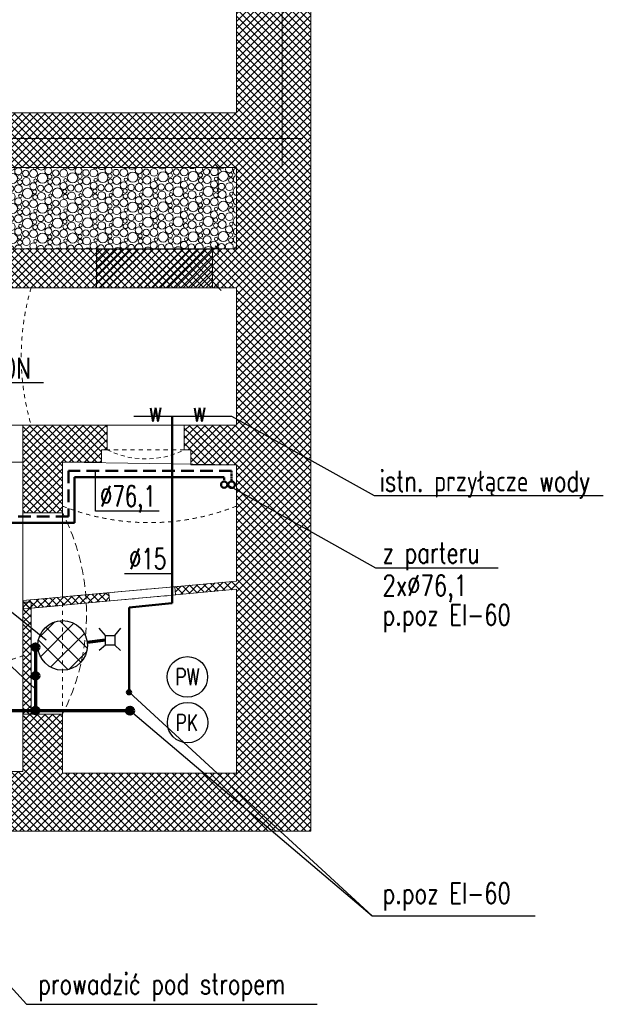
# Model space of a CAD drawing. Header units: millimetres. Extents: x 309006 to 595006, y -33000 to 67000.
# Tile 43 of 55: x 555889 to 562938, y -948 to 10954. Entities that reach past the tile are written whole.
import ezdxf

# ---------------------------------------------------------------- set-up
doc = ezdxf.new("R2010")
doc.units = ezdxf.units.MM
doc.header["$MEASUREMENT"] = 0
doc.linetypes.add('DASHED', pattern=[19.05, 12.7, -6.35])
doc.linetypes.add('Przerywana 1_100', pattern=[100, 50, -50])
for name, color, linetype in [('Drzwi ArchiCAD', 7, 'Continuous'), ('Opisy', 7, 'Continuous'), ('Wymiary', 7, 'Continuous')]:
    doc.layers.add(name, color=color, linetype=linetype)
for name, color, linetype, lineweight in [('Drzwi ArchiCAD_Nr_pióra__21', 7, 'Continuous', 50), ('Opisy_Nr_pióra__120', 7, 'Continuous', 5), ('PU_ciepla', 1, 'DASHED', 50), ('PU_kan', 32, 'Continuous', 70), ('PU_opis_CO', 3, 'Continuous', 25), ('PU_opisy_wk', 3, 'Continuous', 25), ('PU_zimna', 4, 'Continuous', 50), ('Ściany_Nr_pióra__20', 1, 'Continuous', 13), ('Ściany_Nr_pióra__21', 7, 'Continuous', 50)]:
    doc.layers.add(name, color=color, linetype=linetype, lineweight=lineweight)
for name, color, linetype, lineweight, true_color in [('Drzwi ArchiCAD_Nr_pióra__82', 7, 'Continuous', 5, 0x4b4b4b), ('Posadzki_Nr_pióra__102', 7, 'Continuous', 5, 0x8c8c8c), ('Stropy_Nr_pióra__82', 7, 'Continuous', 5, 0x4b4b4b), ('Wyposażenie_Nr_pióra__43', 7, 'Continuous', 5, 0x4b4b4b), ('Ściany_Nr_pióra__102', 7, 'Continuous', 5, 0x8c8c8c)]:
    doc.layers.add(name, color=color, linetype=linetype, lineweight=lineweight, true_color=true_color)
doc.styles.add('8', font='simplex.shx', dxfattribs={"width": 0.75})
pattern_1 = [(135, (561939.59, -272436.916), (-45.961939, -45.961939), []), (225, (561939.59, -272436.916), (-45.961939, 45.961939), [])]

# ---------------------------------------------------------------- blocks, each defined once
blk = doc.blocks.new('ARROWHEAD_6')
at = {"color": 0, "linetype": 'Continuous', "lineweight": 0}
for p, q in [((0, 0), (-1, 0)), ((-0.5, -0.5), (0.5, 0.5))]:
    blk.add_line(p, q, dxfattribs=at)
blk = doc.blocks.new('D Otwór łukowy 13_4')
at = {"layer": 'Drzwi ArchiCAD_Nr_pióra__82', "linetype": 'Przerywana 1_100'}
for p, q in [((-385, 36), (-465, 0)), ((-465, 0), (465, 0)), ((-302, 65), (-385, 36)), ((-218, 87), (-302, 65)), ((-131, 102), (-218, 87)), ((-44, 109), (-131, 102)), ((44, 109), (-44, 109)), ((131, 102), (44, 109)), ((218, 87), (131, 102)), ((302, 65), (218, 87)), ((385, 36), (302, 65)), ((465, 0), (385, 36)), ((-465, -300), (465, -300))]:
    blk.add_line(p, q, dxfattribs=at)
blk = doc.blocks.new('D Otwór łukowy 13')
at = {"layer": 'Drzwi ArchiCAD_Nr_pióra__82', "linetype": 'Przerywana 1_100'}
for p, q in [((-517, 240), (-662, 208)), ((-370, 264), (-517, 240)), ((-223, 281), (-370, 264)), ((-74, 289), (-223, 281)), ((74, 289), (-74, 289)), ((223, 281), (74, 289)), ((370, 264), (223, 281)), ((517, 240), (370, 264)), ((662, 208), (517, 240)), ((-946, 119), (-1083, 63)), ((-805, 167), (-946, 119)), ((-662, 208), (-805, 167)), ((805, 167), (662, 208)), ((946, 119), (805, 167)), ((1083, 63), (946, 119)), ((-1083, 63), (-1218, 0)), ((-1218, 0), (1218, 0)), ((1218, 0), (1083, 63)), ((-1218, -480), (1218, -480))]:
    blk.add_line(p, q, dxfattribs=at)
blk = doc.blocks.new('*X58')
at = {"layer": 'Posadzki_Nr_pióra__102', "linetype": 'Continuous'}
for centre, radius in [((280671, 9610), 47.7), ((280768, 9619), 38.4), ((280892, 9597), 61.2), ((281035, 9610), 47.7), ((281131, 9619), 38.4), ((281255, 9597), 61.2), ((281399, 9610), 47.7), ((281495, 9619), 38.4), ((280766, 9524), 47.3), ((280846, 9505), 28.6), ((280909, 9509), 25.1), ((280977, 9526), 42.6), ((281130, 9524), 47.3), ((281209, 9505), 28.6), ((281273, 9509), 25.1), ((281340, 9526), 42.6), ((281494, 9524), 47.3), ((281573, 9505), 28.6), ((280712, 9415), 61.2), ((280680, 9501), 20.7), ((280855, 9428), 47.7), ((280951, 9437), 38.4), ((281075, 9415), 61.2), ((281044, 9501), 20.7), ((281219, 9428), 47.7), ((281315, 9437), 38.4), ((281439, 9415), 61.2), ((281408, 9501), 20.7), ((280675, 9246), 47.7), ((280666, 9323), 28.6), ((280729, 9327), 25.1), ((280771, 9255), 38.4), ((280797, 9344), 42.6), ((280895, 9233), 61.2), ((280864, 9319), 20.7), ((280950, 9342), 47.3), ((281039, 9246), 47.7), ((281029, 9323), 28.6), ((281093, 9327), 25.1), ((281135, 9255), 38.4), ((281160, 9344), 42.6), ((281259, 9233), 61.2), ((281228, 9319), 20.7), ((281314, 9342), 47.3), ((281403, 9246), 47.7), ((281393, 9323), 28.6), ((281457, 9327), 25.1), ((281499, 9255), 38.4), ((281524, 9344), 42.6), ((280770, 9160), 47.3), ((280849, 9141), 28.6), ((280913, 9145), 25.1), ((280980, 9162), 42.6), ((281134, 9160), 47.3), ((281213, 9141), 28.6), ((281277, 9145), 25.1), ((281344, 9162), 42.6), ((281498, 9160), 47.3), ((280715, 9051), 61.2), ((280684, 9137), 20.7), ((280859, 9064), 47.7), ((280955, 9073), 38.4), ((281079, 9051), 61.2), ((281048, 9137), 20.7), ((281223, 9064), 47.7), ((281319, 9073), 38.4), ((281443, 9051), 61.2), ((281412, 9137), 20.7), ((280679, 8882), 47.7), ((280669, 8959), 28.6), ((280733, 8963), 25.1), ((280775, 8891), 38.4), ((280800, 8980), 42.6), ((280899, 8869), 61.2), ((280868, 8955), 20.7), ((280954, 8978), 47.3), ((281043, 8882), 47.7), ((281033, 8959), 28.6), ((281097, 8963), 25.1), ((281139, 8891), 38.4), ((281164, 8980), 42.6), ((281263, 8869), 61.2), ((281232, 8955), 20.7), ((281318, 8978), 47.3), ((281406, 8882), 47.7), ((281397, 8959), 28.6), ((281460, 8963), 25.1), ((281502, 8891), 38.4), ((281528, 8980), 42.6), ((280774, 8796), 47.3), ((280984, 8798), 42.6), ((281138, 8796), 47.3), ((281348, 8798), 42.6), ((281501, 8796), 47.3), ((280719, 8687), 61.2), ((280688, 8773), 20.7), ((280863, 8700), 47.7), ((280853, 8777), 28.6), ((280917, 8781), 25.1), ((280959, 8709), 38.4), ((281083, 8687), 61.2), ((281052, 8773), 20.7), ((281226, 8700), 47.7), ((281217, 8777), 28.6), ((281280, 8781), 25.1), ((281322, 8709), 38.4), ((281446, 8687), 61.2), ((281415, 8773), 20.7), ((280673, 8595), 28.6), ((280737, 8599), 25.1), ((280804, 8616), 42.6), ((280872, 8591), 20.7), ((280958, 8614), 47.3), ((281037, 8595), 28.6), ((281100, 8599), 25.1), ((281168, 8616), 42.6), ((281235, 8591), 20.7), ((281321, 8614), 47.3), ((281400, 8595), 28.6), ((281464, 8599), 25.1), ((281532, 8616), 42.6), ((280683, 8518), 47.7), ((280778, 8432), 47.3), ((280779, 8527), 38.4), ((280903, 8505), 61.2), ((280988, 8434), 42.6), ((281046, 8518), 47.7), ((281141, 8432), 47.3), ((281142, 8527), 38.4), ((281266, 8505), 61.2), ((281352, 8434), 42.6), ((281410, 8518), 47.7), ((281505, 8432), 47.3), ((281506, 8527), 38.4), ((280723, 8323), 61.2), ((280692, 8409), 20.7), ((280866, 8336), 47.7), ((280857, 8413), 28.6), ((280920, 8417), 25.1), ((280962, 8345), 38.4), ((281086, 8323), 61.2), ((281055, 8409), 20.7), ((281230, 8336), 47.7), ((281220, 8413), 28.6), ((281284, 8417), 25.1), ((281326, 8345), 38.4), ((281450, 8323), 61.2), ((281419, 8409), 20.7), ((280677, 8231), 28.6), ((280740, 8235), 25.1), ((280808, 8252), 42.6), ((280875, 8227), 20.7), ((280961, 8250), 47.3), ((281040, 8231), 28.6), ((281104, 8235), 25.1), ((281172, 8252), 42.6), ((281239, 8227), 20.7), ((281325, 8250), 47.3), ((281404, 8231), 28.6), ((281468, 8235), 25.1), ((281535, 8252), 42.6), ((280686, 8154), 47.7), ((280781, 8068), 47.3), ((280782, 8163), 38.4), ((280906, 8141), 61.2), ((280992, 8070), 42.6), ((281050, 8154), 47.7), ((281145, 8068), 47.3), ((281146, 8163), 38.4), ((281270, 8141), 61.2), ((281355, 8070), 42.6), ((281414, 8154), 47.7), ((281509, 8068), 47.3), ((281510, 8163), 38.4), ((280726, 7959), 61.2), ((280695, 8045), 20.7), ((280870, 7972), 47.7), ((280860, 8049), 28.6), ((280924, 8053), 25.1), ((280966, 7981), 38.4), ((281090, 7959), 61.2), ((281059, 8045), 20.7), ((281234, 7972), 47.7), ((281224, 8049), 28.6), ((281288, 8053), 25.1), ((281330, 7981), 38.4), ((281454, 7959), 61.2), ((281423, 8045), 20.7), ((280680, 7867), 28.6), ((280744, 7871), 25.1), ((280812, 7888), 42.6), ((280879, 7863), 20.7), ((280965, 7886), 47.3), ((281044, 7867), 28.6), ((281108, 7871), 25.1), ((281175, 7888), 42.6), ((281243, 7863), 20.7), ((281329, 7886), 47.3), ((281408, 7867), 28.6), ((281472, 7871), 25.1), ((281539, 7888), 42.6), ((280690, 7790), 47.7), ((280785, 7704), 47.3), ((280786, 7799), 38.4), ((280910, 7777), 61.2), ((280995, 7706), 42.6), ((281054, 7790), 47.7), ((281149, 7704), 47.3), ((281150, 7799), 38.4), ((281274, 7777), 61.2), ((281359, 7706), 42.6), ((281417, 7790), 47.7), ((281512, 7704), 47.3), ((281513, 7799), 38.4), ((280730, 7595), 61.2), ((280699, 7681), 20.7), ((280874, 7608), 47.7), ((280864, 7685), 28.6), ((280928, 7689), 25.1), ((280970, 7617), 38.4), ((281094, 7595), 61.2), ((281063, 7681), 20.7), ((281237, 7608), 47.7), ((281228, 7685), 28.6), ((281292, 7689), 25.1), ((281333, 7617), 38.4), ((281458, 7595), 61.2), ((281426, 7681), 20.7), ((280684, 7503), 28.6), ((280748, 7507), 25.1), ((280815, 7524), 42.6), ((280883, 7499), 20.7), ((280969, 7522), 47.3), ((281048, 7503), 28.6), ((281112, 7507), 25.1), ((281179, 7524), 42.6), ((281246, 7499), 20.7), ((281332, 7522), 47.3), ((281411, 7503), 28.6), ((281475, 7507), 25.1), ((281543, 7524), 42.6), ((280694, 7426), 47.7), ((280789, 7340), 47.3), ((280790, 7435), 38.4), ((280914, 7413), 61.2), ((280999, 7342), 42.6), ((281057, 7426), 47.7), ((281152, 7340), 47.3), ((281153, 7435), 38.4), ((281278, 7413), 61.2), ((281363, 7342), 42.6), ((281421, 7426), 47.7), ((281516, 7340), 47.3), ((281517, 7435), 38.4), ((280734, 7231), 61.2), ((280703, 7317), 20.7), ((280877, 7244), 47.7), ((280868, 7321), 28.6), ((280932, 7325), 25.1), ((280973, 7253), 38.4), ((281098, 7231), 61.2), ((281066, 7317), 20.7), ((281241, 7244), 47.7), ((281231, 7321), 28.6), ((281295, 7325), 25.1), ((281337, 7253), 38.4), ((281461, 7231), 61.2), ((281430, 7317), 20.7), ((280688, 7139), 28.6), ((280752, 7143), 25.1), ((280819, 7160), 42.6), ((280886, 7135), 20.7), ((280972, 7158), 47.3), ((281051, 7139), 28.6), ((281115, 7143), 25.1), ((281183, 7160), 42.6), ((281250, 7135), 20.7), ((281336, 7158), 47.3), ((281415, 7139), 28.6), ((281479, 7143), 25.1), ((281546, 7160), 42.6), ((280697, 7062), 47.7), ((280792, 6976), 47.3), ((280793, 7071), 38.4), ((280918, 7049), 61.2), ((281061, 7062), 47.7), ((281156, 6976), 47.3), ((281157, 7071), 38.4), ((281281, 7049), 61.2), ((281425, 7062), 47.7), ((281520, 6976), 47.3), ((281521, 7071), 38.4), ((280738, 6867), 61.2), ((280706, 6953), 20.7), ((280881, 6880), 47.7), ((280871, 6957), 28.6), ((280935, 6961), 25.1), ((280977, 6889), 38.4), ((281003, 6978), 42.6), ((281101, 6867), 61.2), ((281070, 6953), 20.7), ((281245, 6880), 47.7), ((281235, 6957), 28.6), ((281299, 6961), 25.1), ((281341, 6889), 38.4), ((281366, 6978), 42.6), ((281465, 6867), 61.2), ((281434, 6953), 20.7), ((280691, 6775), 28.6), ((280755, 6779), 25.1), ((280823, 6796), 42.6), ((280890, 6771), 20.7), ((280976, 6794), 47.3), ((281055, 6775), 28.6), ((281119, 6779), 25.1), ((281186, 6796), 42.6), ((281254, 6771), 20.7), ((281340, 6794), 47.3), ((281419, 6775), 28.6), ((281483, 6779), 25.1), ((281550, 6796), 42.6), ((280701, 6698), 47.7), ((280797, 6707), 38.4), ((280921, 6685), 61.2), ((281065, 6698), 47.7), ((281161, 6707), 38.4), ((281285, 6685), 61.2), ((281429, 6698), 47.7), ((281525, 6707), 38.4), ((280741, 6503), 61.2), ((280710, 6589), 20.7), ((280796, 6612), 47.3), ((280885, 6516), 47.7), ((280875, 6593), 28.6), ((280939, 6597), 25.1), ((280981, 6525), 38.4), ((281006, 6614), 42.6), ((281105, 6503), 61.2), ((281074, 6589), 20.7), ((281160, 6612), 47.3), ((281249, 6516), 47.7), ((281239, 6593), 28.6), ((281303, 6597), 25.1), ((281345, 6525), 38.4), ((281370, 6614), 42.6), ((281469, 6503), 61.2), ((281437, 6589), 20.7), ((281524, 6612), 47.3), ((280695, 6411), 28.6), ((280759, 6415), 25.1), ((280826, 6432), 42.6), ((280894, 6407), 20.7), ((280980, 6430), 47.3), ((281059, 6411), 28.6), ((281123, 6415), 25.1), ((281190, 6432), 42.6), ((281257, 6407), 20.7), ((281344, 6430), 47.3), ((281423, 6411), 28.6), ((281486, 6415), 25.1), ((281554, 6432), 42.6), ((280705, 6334), 47.7), ((280801, 6343), 38.4), ((280925, 6321), 61.2), ((281069, 6334), 47.7), ((281165, 6343), 38.4), ((281289, 6321), 61.2), ((281432, 6334), 47.7), ((281528, 6343), 38.4), ((280745, 6139), 61.2), ((280714, 6225), 20.7), ((280800, 6248), 47.3), ((280889, 6152), 47.7), ((280879, 6229), 28.6), ((280943, 6233), 25.1), ((280985, 6161), 38.4), ((281010, 6250), 42.6), ((281109, 6139), 61.2), ((281077, 6225), 20.7), ((281164, 6248), 47.3), ((281252, 6152), 47.7), ((281243, 6229), 28.6), ((281306, 6233), 25.1), ((281348, 6161), 38.4), ((281374, 6250), 42.6), ((281472, 6139), 61.2), ((281441, 6225), 20.7), ((281527, 6248), 47.3), ((280699, 6047), 28.6), ((280763, 6051), 25.1), ((280830, 6068), 42.6), ((280984, 6066), 47.3), ((281063, 6047), 28.6), ((281126, 6051), 25.1), ((281194, 6068), 42.6), ((281347, 6066), 47.3), ((281426, 6047), 28.6), ((281490, 6051), 25.1), ((281558, 6068), 42.6), ((280709, 5970), 47.7), ((280805, 5979), 38.4), ((280929, 5957), 61.2), ((280897, 6043), 20.7), ((281072, 5970), 47.7), ((281168, 5979), 38.4), ((281292, 5957), 61.2), ((281261, 6043), 20.7), ((281436, 5970), 47.7), ((281532, 5979), 38.4), ((280749, 5775), 61.2), ((280717, 5861), 20.7), ((280804, 5884), 47.3), ((280892, 5788), 47.7), ((280883, 5865), 28.6), ((280946, 5869), 25.1), ((280988, 5797), 38.4), ((281014, 5886), 42.6), ((281112, 5775), 61.2), ((281081, 5861), 20.7), ((281167, 5884), 47.3), ((281256, 5788), 47.7), ((281246, 5865), 28.6), ((281310, 5869), 25.1), ((281352, 5797), 38.4), ((281378, 5886), 42.6), ((281476, 5775), 61.2), ((281445, 5861), 20.7), ((281531, 5884), 47.3), ((280834, 5704), 42.6), ((280987, 5702), 47.3), ((281198, 5704), 42.6), ((281351, 5702), 47.3), ((281561, 5704), 42.6), ((280712, 5606), 47.7), ((280703, 5683), 28.6), ((280766, 5687), 25.1), ((280808, 5615), 38.4), ((280932, 5593), 61.2), ((280901, 5679), 20.7), ((281076, 5606), 47.7), ((281066, 5683), 28.6), ((281130, 5687), 25.1), ((281172, 5615), 38.4), ((281296, 5593), 61.2), ((281265, 5679), 20.7), ((281440, 5606), 47.7), ((281430, 5683), 28.6), ((281494, 5687), 25.1), ((281536, 5615), 38.4), ((280721, 5497), 20.7), ((280807, 5520), 47.3), ((280886, 5501), 28.6), ((280950, 5505), 25.1), ((281018, 5522), 42.6), ((281085, 5497), 20.7), ((281171, 5520), 47.3), ((281250, 5501), 28.6), ((281314, 5505), 25.1), ((281381, 5522), 42.6), ((281449, 5497), 20.7), ((281535, 5520), 47.3), ((280752, 5411), 61.2), ((280838, 5340), 42.6), ((280896, 5424), 47.7), ((280991, 5338), 47.3), ((280992, 5433), 38.4), ((281116, 5411), 61.2), ((281201, 5340), 42.6), ((281260, 5424), 47.7), ((281355, 5338), 47.3), ((281356, 5433), 38.4), ((281480, 5411), 61.2), ((280716, 5242), 47.7), ((280706, 5319), 28.6), ((280770, 5323), 25.1), ((280812, 5251), 38.4), ((280936, 5229), 61.2), ((280905, 5315), 20.7), ((281080, 5242), 47.7), ((281070, 5319), 28.6), ((281134, 5323), 25.1), ((281176, 5251), 38.4), ((281300, 5229), 61.2), ((281269, 5315), 20.7), ((281443, 5242), 47.7), ((281434, 5319), 28.6), ((281498, 5323), 25.1), ((281539, 5251), 38.4), ((280725, 5133), 20.7), ((280811, 5156), 47.3), ((280890, 5137), 28.6), ((280954, 5141), 25.1), ((281021, 5158), 42.6), ((281089, 5133), 20.7), ((281175, 5156), 47.3), ((281254, 5137), 28.6), ((281318, 5141), 25.1), ((281385, 5158), 42.6), ((281452, 5133), 20.7), ((281538, 5156), 47.3), ((280756, 5047), 61.2), ((280841, 4977), 42.6), ((280900, 5060), 47.7), ((280995, 4974), 47.3), ((280996, 5069), 38.4), ((281120, 5047), 61.2), ((281205, 4977), 42.6), ((281263, 5060), 47.7), ((281358, 4974), 47.3), ((281359, 5069), 38.4), ((281484, 5047), 61.2), ((280720, 4878), 47.7), ((280710, 4955), 28.6), ((280774, 4959), 25.1), ((280816, 4887), 38.4), ((280940, 4865), 61.2), ((280909, 4951), 20.7), ((281083, 4878), 47.7), ((281074, 4955), 28.6), ((281138, 4959), 25.1), ((281179, 4887), 38.4), ((281304, 4865), 61.2), ((281272, 4951), 20.7), ((281447, 4878), 47.7), ((281437, 4955), 28.6), ((281501, 4959), 25.1), ((281543, 4887), 38.4), ((280729, 4769), 20.7), ((280815, 4792), 47.3), ((280894, 4773), 28.6), ((280958, 4777), 25.1), ((281025, 4795), 42.6), ((281092, 4769), 20.7), ((281178, 4792), 47.3), ((281257, 4773), 28.6), ((281321, 4777), 25.1), ((281389, 4795), 42.6), ((281456, 4769), 20.7), ((281542, 4792), 47.3), ((280760, 4683), 61.2), ((280845, 4613), 42.6), ((280903, 4696), 47.7), ((280998, 4610), 47.3), ((280999, 4705), 38.4), ((281124, 4683), 61.2), ((281209, 4613), 42.6), ((281267, 4696), 47.7), ((281362, 4610), 47.3), ((281363, 4705), 38.4), ((281487, 4683), 61.2), ((280723, 4514), 47.7), ((280714, 4591), 28.6), ((280778, 4595), 25.1), ((280819, 4523), 38.4), ((280944, 4501), 61.2), ((280912, 4587), 20.7), ((281087, 4514), 47.7), ((281077, 4591), 28.6), ((281141, 4595), 25.1), ((281183, 4523), 38.4), ((281307, 4501), 61.2), ((281276, 4587), 20.7), ((281451, 4514), 47.7), ((281441, 4591), 28.6), ((281505, 4595), 25.1), ((281547, 4523), 38.4), ((280665, 4431), 42.6), ((280732, 4405), 20.7), ((280818, 4428), 47.3), ((280897, 4409), 28.6), ((280961, 4413), 25.1), ((281029, 4431), 42.6), ((281096, 4405), 20.7), ((281182, 4428), 47.3), ((281261, 4409), 28.6), ((281325, 4413), 25.1), ((281392, 4431), 42.6), ((281460, 4405), 20.7), ((281546, 4428), 47.3), ((280764, 4319), 61.2), ((280849, 4249), 42.6), ((280907, 4332), 47.7), ((281002, 4246), 47.3), ((281003, 4341), 38.4), ((281127, 4319), 61.2), ((281212, 4249), 42.6), ((281271, 4332), 47.7), ((281366, 4246), 47.3), ((281367, 4341), 38.4), ((281491, 4319), 61.2), ((280727, 4150), 47.7), ((280717, 4227), 28.6), ((280781, 4231), 25.1), ((280823, 4159), 38.4), ((280947, 4137), 61.2), ((280916, 4223), 20.7), ((281091, 4150), 47.7), ((281081, 4227), 28.6), ((281145, 4231), 25.1), ((281187, 4159), 38.4), ((281311, 4137), 61.2), ((281280, 4223), 20.7), ((281455, 4150), 47.7), ((281445, 4227), 28.6), ((281509, 4231), 25.1), ((281551, 4159), 38.4), ((280669, 4067), 42.6), ((280736, 4041), 20.7), ((280822, 4064), 47.3), ((280901, 4045), 28.6), ((280965, 4049), 25.1), ((281032, 4067), 42.6), ((281100, 4041), 20.7), ((281186, 4064), 47.3), ((281265, 4045), 28.6), ((281329, 4049), 25.1), ((281396, 4067), 42.6), ((281463, 4041), 20.7), ((281550, 4064), 47.3), ((280767, 3955), 61.2), ((280911, 3968), 47.7), ((281006, 3882), 47.3), ((281007, 3977), 38.4), ((281131, 3955), 61.2), ((281275, 3968), 47.7), ((281370, 3882), 47.3), ((281371, 3977), 38.4), ((281495, 3955), 61.2), ((280731, 3786), 47.7), ((280721, 3863), 28.6), ((280785, 3867), 25.1), ((280827, 3795), 38.4), ((280852, 3885), 42.6), ((280951, 3773), 61.2), ((280920, 3859), 20.7), ((281095, 3786), 47.7), ((281085, 3863), 28.6), ((281149, 3867), 25.1), ((281191, 3795), 38.4), ((281216, 3885), 42.6), ((281315, 3773), 61.2), ((281283, 3859), 20.7), ((281458, 3786), 47.7), ((281449, 3863), 28.6), ((281512, 3867), 25.1), ((281554, 3795), 38.4), ((280672, 3703), 42.6), ((280740, 3677), 20.7), ((280826, 3700), 47.3), ((280905, 3681), 28.6), ((280969, 3685), 25.1), ((281036, 3703), 42.6), ((281103, 3677), 20.7), ((281190, 3700), 47.3), ((281269, 3681), 28.6), ((281332, 3685), 25.1), ((281400, 3703), 42.6), ((281467, 3677), 20.7), ((281553, 3700), 47.3), ((280771, 3591), 61.2), ((280915, 3604), 47.7), ((281011, 3613), 38.4), ((281135, 3591), 61.2), ((281278, 3604), 47.7), ((281374, 3613), 38.4), ((281498, 3591), 61.2), ((280725, 3499), 28.6), ((280789, 3503), 25.1), ((280856, 3521), 42.6), ((280923, 3495), 20.7), ((281010, 3518), 47.3), ((281089, 3499), 28.6), ((281152, 3503), 25.1), ((281220, 3521), 42.6), ((281287, 3495), 20.7), ((281373, 3518), 47.3), ((281452, 3499), 28.6), ((281516, 3503), 25.1)]:
    blk.add_circle(centre, radius, dxfattribs=at)
for centre, radius, start, end in [((280583, 9706), 47.3, 324.0416, 348.8703), ((280662, 9687), 28.6, 159.5768, 20.4232), ((280726, 9691), 25.1, 165.1408, 14.8592), ((280793, 9708), 42.6, 195.4, 344.6), ((280860, 9683), 20.7, 136.9236, 43.0764), ((280946, 9706), 47.3, 191.1297, 348.8703), ((281026, 9687), 28.6, 159.5768, 20.4232), ((281089, 9691), 25.1, 165.1408, 14.8592), ((281157, 9708), 42.6, 195.4, 344.6), ((281224, 9683), 20.7, 136.9236, 43.0764), ((281310, 9706), 47.3, 191.1297, 348.8703), ((281389, 9687), 28.6, 159.5768, 20.4232), ((281453, 9691), 25.1, 165.1408, 14.8592), ((281520, 9708), 42.6, 195.4, 344.6), ((281619, 9597), 61.2, 104.1945, 255.8055), ((281588, 9683), 20.7, 136.9236, 321.6766), ((281588, 9683), 20.7, 38.3234, 43.0764), ((280613, 9526), 42.6, 280.9231, 79.0769), ((280588, 9437), 38.4, 331.0641, 28.9359), ((281583, 9428), 47.7, 63.3138, 296.6862), ((280586, 9342), 47.3, 316.9764, 43.0236), ((281623, 9233), 61.2, 107.8053, 252.1947), ((281592, 9319), 20.7, 52.7564, 307.2436), ((280617, 9162), 42.6, 275.875, 84.125), ((281577, 9141), 28.6, 16.7212, 343.2788), ((280591, 9073), 38.4, 321.1232, 38.8768), ((281586, 9064), 47.7, 68.1989, 291.8011), ((280590, 8978), 47.3, 310.7457, 49.2543), ((281595, 8955), 20.7, 64.7931, 295.2069), ((280620, 8798), 42.6, 270.8724, 89.1276), ((281626, 8869), 61.2, 111.4909, 248.5091), ((280595, 8709), 38.4, 312.987, 47.013), ((281590, 8700), 47.7, 72.9223, 287.0777), ((281580, 8777), 28.6, 34.1034, 325.8966), ((280594, 8614), 47.3, 305.0529, 54.9471), ((281599, 8591), 20.7, 75.7253, 284.2747), ((280624, 8434), 42.6, 265.8765, 94.1235), ((281630, 8505), 61.2, 115.2724, 244.7276), ((280599, 8345), 38.4, 305.8148, 54.1852), ((281594, 8336), 47.7, 77.5288, 282.4712), ((281584, 8413), 28.6, 45.7062, 314.2938), ((280598, 8250), 47.3, 299.7332, 60.2668), ((281603, 8227), 20.7, 86.1437, 273.8563), ((280628, 8070), 42.6, 260.8489, 99.1511), ((281634, 8141), 61.2, 119.1759, 240.8241), ((280602, 7981), 38.4, 299.2422, 60.7578), ((281597, 7972), 47.7, 82.0545, 277.9455), ((281588, 8049), 28.6, 55.344, 304.656), ((280601, 7886), 47.3, 294.6827, 65.3173), ((281606, 7863), 20.7, 96.4343, 263.5657), ((280632, 7706), 42.6, 255.7489, 104.2511), ((281638, 7777), 61.2, 123.2341, 236.7659), ((280606, 7617), 38.4, 293.0689, 66.9311), ((281601, 7608), 47.7, 86.5307, 273.4693), ((281591, 7685), 28.6, 63.9626, 296.0374), ((280605, 7522), 47.3, 289.8295, 70.1705), ((281610, 7499), 20.7, 106.9406, 253.0594), ((280635, 7342), 42.6, 250.5306, 109.4694), ((281641, 7413), 61.2, 127.4906, 232.5094), ((280610, 7253), 38.4, 287.1679, 72.8321), ((281605, 7244), 47.7, 90.9858, 269.0142), ((281595, 7321), 28.6, 71.9848, 288.0152), ((280609, 7158), 47.3, 285.1206, 74.8794), ((281614, 7135), 20.7, 118.0796, 241.9204), ((281645, 7049), 61.2, 132.0054, 227.9946), ((280639, 6978), 42.6, 245.1379, 114.8621), ((280613, 6889), 38.4, 281.4497, 78.5503), ((281609, 6880), 47.7, 95.4469, 264.5531), ((281599, 6957), 28.6, 79.6547, 280.3453), ((280612, 6794), 47.3, 280.5143, 79.4857), ((281617, 6771), 20.7, 130.5427, 229.4573), ((281649, 6685), 61.2, 136.8671, 223.1329), ((280643, 6614), 42.6, 239.498, 120.502), ((280617, 6525), 38.4, 275.8453, 84.1547), ((281612, 6516), 47.7, 99.9414, 260.0586), ((281603, 6593), 28.6, 87.1403, 272.8597), ((280616, 6430), 47.3, 275.976, 84.024), ((280561, 6321), 61.2, 347.6559, 12.3441), ((281652, 6321), 61.2, 142.2172, 217.7828), ((281621, 6407), 20.7, 146.0302, 213.9698), ((280646, 6250), 42.6, 233.5087, 126.4913), ((280621, 6161), 38.4, 270.2967, 89.7033), ((281616, 6152), 47.7, 104.4988, 255.5012), ((281606, 6229), 28.6, 94.577, 265.423), ((280620, 6066), 47.3, 271.475, 88.525), ((280565, 5957), 61.2, 336.3927, 23.6073), ((281656, 5957), 61.2, 148.3106, 211.6894), ((280650, 5886), 42.6, 227.0129, 132.9871), ((280625, 5797), 38.4, 264.7509, 95.2491), ((281620, 5788), 47.7, 109.1521, 250.8479), ((281610, 5865), 28.6, 102.0924, 257.9076), ((280624, 5702), 47.3, 266.9832, 93.0168), ((280569, 5593), 61.2, 328.8418, 31.1582), ((281660, 5593), 61.2, 155.7104, 204.2896), ((280654, 5522), 42.6, 219.7388, 140.2612), ((281614, 5501), 28.6, 109.8268, 250.1732), ((280628, 5433), 38.4, 259.1551, 100.8449), ((280627, 5338), 47.3, 262.4726, 97.5274), ((281565, 5340), 42.6, 23.2265, 336.7735), ((281623, 5424), 47.7, 113.941, 246.059), ((280572, 5229), 61.2, 322.6716, 37.3284), ((281664, 5229), 61.2, 166.421, 193.579), ((280658, 5158), 42.6, 211.1187, 148.8813), ((281617, 5137), 28.6, 117.9608, 242.0392), ((280632, 5069), 38.4, 253.4521, 106.5479), ((280631, 4974), 47.3, 257.9146, 102.0854), ((281569, 4977), 42.6, 33.7138, 326.2862), ((281627, 5060), 47.7, 118.9151, 241.0849), ((280576, 4865), 61.2, 317.2737, 42.7263), ((280661, 4795), 42.6, 199.3985, 160.6015), ((281621, 4773), 28.6, 126.7666, 233.2334), ((280636, 4705), 38.4, 247.5746, 112.4254), ((280635, 4610), 47.3, 253.2773, 106.7227), ((281572, 4613), 42.6, 41.8677, 318.1323), ((281631, 4696), 47.7, 124.141, 235.859), ((280580, 4501), 61.2, 312.3792, 47.6208), ((280598, 4413), 25.1, 339.788, 20.212), ((281625, 4409), 28.6, 136.7396, 223.2604), ((280639, 4341), 38.4, 241.4356, 118.5644), ((280638, 4246), 47.3, 248.5241, 111.4759), ((281576, 4249), 42.6, 48.8863, 311.1137), ((281635, 4332), 47.7, 129.7135, 230.2865), ((280584, 4137), 61.2, 307.8405, 52.1595), ((280601, 4049), 25.1, 322.2371, 37.7629), ((281629, 4045), 28.6, 149.0857, 210.9143), ((280643, 3977), 38.4, 234.9136, 125.0864), ((280642, 3882), 47.3, 243.6099, 116.3901), ((281638, 3968), 47.7, 135.78, 224.22), ((280587, 3773), 61.2, 303.5659, 56.4341), ((281580, 3885), 42.6, 55.2203, 304.7797), ((280605, 3685), 25.1, 309.9922, 50.0078), ((280647, 3613), 38.4, 227.819, 132.181), ((281642, 3604), 47.7, 142.5973, 217.4027), ((281632, 3681), 28.6, 170.9771, 189.0229), ((280646, 3518), 47.3, 238.4763, 121.5237), ((280591, 3409), 61.2, 21.7152, 60.5064), ((280735, 3422), 47.7, 12.3345, 167.6655), ((280831, 3431), 38.4, 2.0508, 177.9492), ((280955, 3409), 61.2, 21.7152, 158.2848), ((281098, 3422), 47.7, 12.3345, 167.6655), ((281194, 3431), 38.4, 2.0508, 177.9492), ((281318, 3409), 61.2, 21.7152, 158.2848), ((281462, 3422), 47.7, 12.3345, 167.6655), ((281558, 3431), 38.4, 2.0508, 177.9492), ((281583, 3521), 42.6, 61.0995, 298.9005)]:
    blk.add_arc(centre, radius, start, end, dxfattribs=at)

msp = doc.modelspace()

# ---------------------------------------------------------------- hatches: boundary and pattern name
at = {"layer": 'PU_kan'}
h = msp.add_hatch(color=256, dxfattribs=at)
h.paths.add_polyline_path([(556119.3, 3368.2, 0.4142136), (556080, 3407.5), (556080, 3328.8, 0.4142136)])
h.paths.add_polyline_path([(556080, 3328.8), (556080, 3407.5, 1)])
h = msp.add_hatch(color=256, dxfattribs=at)
h.paths.add_polyline_path([(556119.3, 3021.2, 0.4142136), (556080, 3060.5), (556080, 2981.9, 0.4142136)])
h.paths.add_polyline_path([(556080, 2981.9), (556080, 3060.5, 1)])
h = msp.add_hatch(color=256, dxfattribs=at)
h.paths.add_polyline_path([(556119.3, 2602.1, 0.4142136), (556080, 2641.4), (556080, 2562.8, 0.4142136)])
h.paths.add_polyline_path([(556080, 2562.8), (556080, 2641.4, 1)])
msp.add_hatch(color=256, dxfattribs=at).paths.add_polyline_path([(557264, 2600.3, 1), (557180, 2600.3, 1)])
at = {"layer": 'PU_opisy_wk', "ltscale": 100}
h = msp.add_hatch(dxfattribs=at)
h.set_pattern_fill('INSULATION', color=256, scale=1250, style=0)
h.paths.add_polyline_path([(556647.6, 3259.2), (556672, 3405.8), (556683.3, 3508.1, 0.3001199), (556407.5, 3690), (556407.5, 3090, 0.2151658), (556632.4, 3191.5)])
h.paths.add_polyline_path([(556407.5, 3090), (556407.5, 3690, 1)])
h.paths.add_polyline_path([(556672, 3405.8), (556647.6, 3259.2), (556632.4, 3191.5, 0.1827594), (556707.5, 3390, 0.1014785), (556683.3, 3508.1)])
at = {"layer": 'PU_zimna'}
msp.add_hatch(color=256, dxfattribs=at).paths.add_polyline_path([(557235.5, 2824.7, 0.4142136), (557209.8, 2850.4, 2.4142136)])
at = {"layer": 'Ściany_Nr_pióra__102', "linetype": 'Continuous', "lineweight": 5}
h = msp.add_hatch(dxfattribs=at)
h.set_pattern_fill('Bloczki_betonowe', color=256, angle=90, style=0, pattern_type=2)
h.set_pattern_definition(pattern_1)
h.paths.add_polyline_path([(559407.5, 1144.2), (559407.5, 13592.1), (558507.5, 12892.1), (558507.5, 1844.2)])
h = msp.add_hatch(dxfattribs=at)
h.set_pattern_fill('Bloczki_betonowe', color=256, angle=90, style=0, pattern_type=2)
h.set_pattern_definition(pattern_1)
h.paths.add_polyline_path([(558507.5, 9827.1), (551582.5, 9827.1), (552242.5, 9167.1), (558507.5, 9167.1)])
h = msp.add_hatch(dxfattribs=at)
h.set_pattern_fill('Bloczki_betonowe', color=256, angle=90, style=0, pattern_type=2)
h.set_pattern_definition(pattern_1)
h.paths.add_polyline_path([(558507.5, 8184.2), (553827.5, 8184.2), (553827.5, 7714.2), (558507.5, 7714.2)])
h = msp.add_hatch(dxfattribs=at)
h.set_pattern_fill('Bloczki_betonowe', color=256, angle=90, style=0, pattern_type=2)
h.set_pattern_definition(pattern_1)
h.paths.add_polyline_path([(556877.5, 5604.2), (556877.5, 6054.2), (555927.5, 6054.2), (555927.5, 5604.2)])
h = msp.add_hatch(dxfattribs=at)
h.set_pattern_fill('Bloczki_betonowe', color=256, angle=90, style=0, pattern_type=2)
h.set_pattern_definition(pattern_1)
h.paths.add_polyline_path([(556877.5, 6054.2), (556877.5, 5754.2), (556947.5, 5754.2), (556947.5, 6054.2)])
h = msp.add_hatch(dxfattribs=at)
h.set_pattern_fill('Bloczki_betonowe', color=256, angle=90, style=0, pattern_type=2)
h.set_pattern_definition(pattern_1)
h.paths.add_polyline_path([(557877.5, 5754.2), (557957.5, 5754.2), (557957.5, 6054.2), (557877.5, 6054.2)])
h = msp.add_hatch(dxfattribs=at)
h.set_pattern_fill('Bloczki_betonowe', color=256, angle=90, style=0, pattern_type=2)
h.set_pattern_definition(pattern_1)
h.paths.add_polyline_path([(558507.5, 6054.2), (557957.5, 6054.2), (557957.5, 5574.2), (558507.5, 5574.2)])
h = msp.add_hatch(dxfattribs=at)
h.set_pattern_fill('Bloczki_betonowe', color=256, angle=90, style=0, pattern_type=2)
h.set_pattern_definition(pattern_1)
h.paths.add_polyline_path([(556407.5, 4994.2), (556407.5, 5604.2), (555927.5, 5604.2), (555927.5, 4994.2)])
h = msp.add_hatch(dxfattribs=at)
h.set_pattern_fill('Bloczki_betonowe', color=256, angle=90, style=0, pattern_type=2)
h.set_pattern_definition(pattern_1)
h.paths.add_polyline_path([(558507.5, 4068.1), (558507.5, 4168.6), (557762.7, 4100.1), (557771.8, 4000.6)])
h = msp.add_hatch(dxfattribs=at)
h.set_pattern_fill('Bloczki_betonowe', color=256, angle=90, style=0, pattern_type=2)
h.set_pattern_definition(pattern_1)
h.paths.add_polyline_path([(556975.2, 3927.4), (556966, 4026.9), (555927.5, 3931.5), (555936.6, 3832)])
h = msp.add_hatch(dxfattribs=at)
h.set_pattern_fill('Bloczki_betonowe', color=256, angle=90, style=0, pattern_type=2)
h.set_pattern_definition(pattern_1)
h.paths.add_polyline_path([(556027.5, 2558.3), (556027.5, 3914), (555927.5, 3914), (555927.5, 2558.3)])
h = msp.add_hatch(dxfattribs=at)
h.set_pattern_fill('Bloczki_betonowe', color=256, angle=90, style=0, pattern_type=2)
h.set_pattern_definition(pattern_1)
h.paths.add_polyline_path([(556407.5, 1864.2), (556407.5, 2558.3), (555927.5, 2558.3), (555927.5, 1864.2)])
h = msp.add_hatch(dxfattribs=at)
h.set_pattern_fill('Bloczki_betonowe', color=256, angle=90, style=0, pattern_type=2)
h.set_pattern_definition(pattern_1)
h.paths.add_polyline_path([(554767.5, 1864.2), (554767.5, 1144.2), (556407.5, 1144.2), (556407.5, 1864.2)])
h = msp.add_hatch(dxfattribs=at)
h.set_pattern_fill('Bloczki_betonowe', color=256, angle=90, style=0, pattern_type=2)
h.set_pattern_definition(pattern_1)
h.paths.add_polyline_path([(558507.5, 1844.2), (556407.5, 1844.2), (556407.5, 1144.2), (559407.5, 1144.2)])

# ---------------------------------------------------------------- linework, layer by layer
at = {"layer": 'Drzwi ArchiCAD_Nr_pióra__21', "linetype": 'Continuous', "lineweight": 5}
for p, q in [((555927.5, 6054.2), (555927.5, 5604.2)), ((557771.8, 4000.6), (557762.7, 4100.1)), ((556975.2, 3927.4), (556966, 4026.9))]:
    msp.add_line(p, q, dxfattribs=at)
at = {"layer": 'Drzwi ArchiCAD_Nr_pióra__82', "linetype": 'Przerywana 1_100', "lineweight": 5}
for p, q in [((553827.5, 6054.2), (555927.5, 6054.2)), ((553827.5, 5604.2), (555927.5, 5604.2)), ((557762.7, 4100.1), (556966, 4026.9)), ((557771.8, 4000.6), (556975.2, 3927.4))]:
    msp.add_line(p, q, dxfattribs=at)
at = {"layer": 'Opisy', "color": 9, "linetype": 'Continuous', "lineweight": 5}
for p, q in [((558507.5, 7714.2), (553827.5, 7714.2)), ((558507.5, 6054.2), (558507.5, 7714.2)), ((553357.5, 6054.2), (558507.5, 6054.2)), ((555927.5, 5604.2), (553827.5, 5604.2)), ((555927.5, 1864.2), (555927.5, 5604.2)), ((558507.5, 5574.2), (556407.5, 5604.2)), ((556407.5, 5604.2), (556407.5, 3975.6)), ((558507.5, 4168.6), (558507.5, 5574.2)), ((556407.5, 3975.6), (558507.5, 4168.6)), ((558507.5, 4068.1), (556027.3, 3840.3)), ((558507.5, 1844.2), (558507.5, 4068.1)), ((556027.3, 3840.3), (556027.5, 2558.3)), ((556027.5, 2558.3), (556407.5, 2558.3)), ((556407.5, 2558.3), (556407.5, 1864.2)), ((553827.5, 1864.2), (555927.5, 1864.2)), ((556407.5, 1864.2), (556407.5, 1844.2)), ((556407.5, 1844.2), (558507.5, 1844.2))]:
    msp.add_line(p, q, dxfattribs=at)
at = {"layer": 'Opisy_Nr_pióra__120', "linetype": 'Continuous', "lineweight": 5}
for p, q in [((559057.5, 9179.4), (559057.5, 11293.1)), ((555591.5, 9517.1), (559307.5, 9517.1))]:
    msp.add_line(p, q, dxfattribs=at)
at = {"layer": 'PU_ciepla', "ltscale": 12}
for p, q in [((558449, 5502.1), (556479.1, 5502.1)), ((556479.1, 5502.1), (556479.1, 4947.1)), ((556479.1, 4947.1), (554039.1, 4947.1))]:
    msp.add_line(p, q, dxfattribs=at)
at = {"layer": 'PU_ciepla'}
for p, q in [((558449, 5373.2), (558449, 5502.1)), ((558359.5, 5371.2), (558359.5, 5423))]:
    msp.add_line(p, q, dxfattribs=at)
at = {"layer": 'PU_ciepla', "linetype": 'Continuous'}
for p, q in [((558359.5, 5423), (556549.6, 5423)), ((556549.6, 5423), (556549.6, 4873)), ((556549.6, 4873), (553959.7, 4873))]:
    msp.add_line(p, q, dxfattribs=at)
for centre, radius in [((558359.5, 5333.2), 38), ((558449, 5333.2), 40)]:
    msp.add_circle(centre, radius, dxfattribs=at)
at = {"layer": 'PU_kan'}
for p, q in [((556925, 3452.5), (556705.3, 3426)), ((556080, 3370), (556080, 2600)), ((557264, 2600), (549810, 2600))]:
    msp.add_line(p, q, dxfattribs=at)
for centre, radius in [((556080, 3370), 39.3), ((556080, 3021.2), 39.3), ((556080, 2603.3), 39.3), ((557222, 2600.3), 42)]:
    msp.add_circle(centre, radius, dxfattribs=at)
at = {"layer": 'PU_opis_CO', "linetype": 'Continuous'}
for p, q in [((558399.5, 5333.2), (560187.1, 4327.6)), ((560187.1, 4327.6), (561667, 4327.6))]:
    msp.add_line(p, q, dxfattribs=at)
at = {"layer": 'PU_opisy_wk'}
for p, q in [((554791.7, 6569.8), (556175.2, 6569.8)), ((556805.1, 5012.9), (556805.1, 5502.1)), ((560171.1, 5204.3), (562938, 5204.3)), ((557575.1, 5012.9), (556805.1, 5012.9)), ((557726.2, 4253.8), (557156.2, 4253.8)), ((555791, 3796.2), (556207.5, 3456.2)), ((556925, 3510), (556851, 3598)), ((557040, 3510), (557111.2, 3600.3)), ((556925, 3395), (556849.1, 3329.9)), ((557040, 3395), (557107.1, 3327.8)), ((556080, 2860), (555791, 3136.6)), ((557209.8, 2824.7), (560146.3, 123.1)), ((552740, 2600), (555972.4, -948.4)), ((557256.5, 2576.4), (560146.3, 123.1)), ((560146.3, 123.1), (562115.3, 123.1)), ((555972.4, -948.4), (559482.8, -948.4))]:
    msp.add_line(p, q, dxfattribs=at)
at = {"layer": 'PU_opisy_wk', "linetype": 'ByBlock'}
msp.add_line((558449, 6160.9), (560171.1, 5204.3), dxfattribs=at)
at = {"layer": 'PU_opisy_wk'}
msp.add_lwpolyline([(556925, 3510), (557040, 3510), (557040, 3395), (556925, 3395)], close=True, dxfattribs=at)
at = {"layer": 'PU_opisy_wk', "linetype": 'ByBlock', "lineweight": 30}
for centre in [(557914.5, 3009.6), (557917.4, 2456.4)]:
    msp.add_circle(centre, 245, dxfattribs=at)
at = {"layer": 'PU_zimna', "lineweight": 25}
msp.add_line((557267.1, 6160.9), (558449, 6160.9), dxfattribs=at)
at = {"layer": 'PU_zimna'}
for p, q in [((557729.1, 3899.6), (557729.1, 6160.9)), ((557212.3, 3848.4), (557211.8, 3847.9)), ((557211.8, 2799.1), (557211.8, 3847.9)), ((557212.3, 3848.4), (557728.6, 3899.1)), ((557728.6, 3899.1), (557729.1, 3899.6))]:
    msp.add_line(p, q, dxfattribs=at)
msp.add_circle((557209.8, 2824.7), 25.7, dxfattribs=at)
at = {"layer": 'Stropy_Nr_pióra__82', "linetype": 'Przerywana 1_100', "lineweight": 5}
for centre, radius, start, end in [((558837.9, 6884.2), 2930.4, 163.54656, 196.45344), ((557457.5, 7730.4), 2856.3, 248.4314, 291.5686), ((554877.5, 6237), 3152.5, 250.54484, 289.45516)]:
    msp.add_arc(centre, radius, start, end, dxfattribs=at)
at = {"layer": 'Wymiary', "color": 7, "linetype": 'Continuous', "lineweight": 5}
for p, q in [((558457.5, 9167.1), (558287.3, 9167.1)), ((558287.5, 9095.9), (558287.5, 8801.8)), ((549132.5, 8184.2), (558287.7, 8184.2)), ((549132.5, 8184.2), (558287.7, 8184.2)), ((556667.5, 7714.2), (558287.7, 7714.2))]:
    msp.add_line(p, q, dxfattribs=at)
at = {"layer": 'Wyposażenie_Nr_pióra__43', "color": 3, "linetype": 'Continuous', "lineweight": 30}
msp.add_circle((556407.5, 3390), 300, dxfattribs=at)
at = {"layer": 'Ściany_Nr_pióra__102', "linetype": 'Continuous', "lineweight": 5}
for p, q in [((556018.1, 3939.8), (555927.5, 3849.2)), ((556119.3, 3949.1), (555974.3, 3804.1)), ((556096.1, 3846.6), (556004.2, 3938.5)), ((556180.3, 3854.3), (556088.4, 3946.3)), ((556220.5, 3958.3), (556110, 3847.9)), ((556257.5, 3869.1), (556172.6, 3954)), ((556257.5, 3961), (556256.8, 3961.7)), ((556020.8, 3830), (555927.5, 3923.3)), ((555956.9, 3802), (555927.5, 3831.4)), ((556257.5, 3903.4), (556211.2, 3857.2)), ((555961.1, 2595.9), (555938.7, 2573.5)), ((555969.7, 2502.2), (555938.7, 2533.2)), ((556016.2, 2559.1), (555959.3, 2502.2)), ((556016.2, 2547.6), (555967.9, 2595.9))]:
    msp.add_line(p, q, dxfattribs=at)
at = {"layer": 'Ściany_Nr_pióra__20', "linetype": 'Continuous', "lineweight": 5}
for p, q in [((556817.5, 8112.1), (556886.4, 8181.1)), ((556817.5, 8023.7), (556974.8, 8181.1)), ((556817.5, 7935.3), (557063.2, 8181.1)), ((556817.5, 7847), (557151.6, 8181.1)), ((556817.5, 7758.6), (557240, 8181.1)), ((556861.5, 7714.2), (557328.4, 8181.1)), ((556949.9, 7714.2), (557416.8, 8181.1)), ((557038.2, 7714.2), (557505.2, 8181.1)), ((557126.6, 7714.2), (557593.5, 8181.1)), ((557215, 7714.2), (557681.9, 8181.1)), ((557303.4, 7714.2), (557770.3, 8181.1)), ((557391.8, 7714.2), (557858.7, 8181.1)), ((557480.2, 7714.2), (557947.1, 8181.1)), ((557568.6, 7714.2), (558035.5, 8181.1)), ((557657, 7714.2), (558123.9, 8181.1)), ((557745.3, 7714.2), (558212.3, 8181.1)), ((557833.7, 7714.2), (558217.5, 8097.9)), ((557922.1, 7714.2), (558217.5, 8009.5)), ((558010.5, 7714.2), (558217.5, 7921.1)), ((558098.9, 7714.2), (558217.5, 7832.7)), ((558187.3, 7714.2), (558217.5, 7744.4))]:
    msp.add_line(p, q, dxfattribs=at)
at = {"layer": 'Ściany_Nr_pióra__21', "linetype": 'Continuous', "lineweight": 5}
for p, q in [((556817.5, 7714.2), (556817.5, 8181.1)), ((556817.5, 8181.1), (558217.5, 8181.1)), ((558217.5, 8181.1), (558217.5, 7714.2)), ((558217.5, 7714.2), (556817.5, 7714.2)), ((556947.5, 5754.2), (556947.5, 6054.2)), ((557877.5, 5754.2), (557877.5, 6054.2)), ((556407.5, 4994.2), (555927.5, 4994.2)), ((556256, 3961.7), (555927.5, 3931.5)), ((555927.5, 3931.5), (555927.5, 3780.2)), ((556355.8, 3870.5), (556027.3, 3840.3)), ((556027.5, 3525.4), (556027.3, 3840.3)), ((556407.5, 2558.3), (555927.5, 2558.3))]:
    msp.add_line(p, q, dxfattribs=at)
at = {"layer": 'Ściany_Nr_pióra__21', "linetype": 'Continuous', "lineweight": 5, "flags": 128}
for points in [[(558507.5, 12892.1), (558507.5, 9827.1)], [(559407.5, 1144.2), (559407.5, 12952.1)], [(558507.5, 9827.1), (551582.5, 9827.1)], [(552242.5, 9167.1), (558507.5, 9167.1)], [(558507.5, 9167.1), (558507.5, 8184.2)], [(558507.5, 8184.2), (553827.5, 8184.2)], [(553827.5, 7714.2), (558507.5, 7714.2)], [(558507.5, 7714.2), (558507.5, 6054.2)], [(556877.5, 6054.2), (555927.5, 6054.2)], [(556947.5, 6054.2), (556877.5, 6054.2)], [(557957.5, 6054.2), (557877.5, 6054.2)], [(558507.5, 6054.2), (557957.5, 6054.2)], [(556877.5, 5754.2), (556947.5, 5754.2)], [(556877.5, 5604.2), (556877.5, 5754.2)], [(557877.5, 5754.2), (557957.5, 5754.2)], [(557957.5, 5754.2), (557957.5, 5574.2)], [(555927.5, 5604.2), (555927.5, 4994.2)], [(556407.5, 5604.2), (556877.5, 5604.2)], [(556407.5, 4994.2), (556407.5, 5604.2)], [(557957.5, 5574.2), (558507.5, 5574.2)], [(558507.5, 5574.2), (558507.5, 4168.6)], [(558507.5, 4168.6), (557762.7, 4100.1)], [(557771.8, 4000.6), (558507.5, 4068.1)], [(558507.5, 4068.1), (558507.5, 1844.2)], [(556966, 4026.9), (555927.5, 3931.5)], [(555927.5, 3931.5), (555936.6, 3832)], [(556027.5, 3914), (555927.5, 3914)], [(555927.5, 3914), (555927.5, 2558.3)], [(555936.6, 3832), (556975.2, 3927.4)], [(556027.5, 2558.3), (556027.5, 3914)], [(555927.5, 2558.3), (556027.5, 2558.3)], [(555927.5, 2558.3), (555927.5, 1864.2)], [(556407.5, 1864.2), (556407.5, 2558.3)], [(555927.5, 1864.2), (554767.5, 1864.2)], [(556407.5, 1844.2), (556407.5, 1864.2)], [(558507.5, 1844.2), (556407.5, 1844.2)], [(555397.5, 1144.2), (556407.5, 1144.2)], [(556407.5, 1144.2), (559407.5, 1144.2)]]:
    msp.add_lwpolyline(points, dxfattribs=at)

# ---------------------------------------------------------------- block references
at = {"layer": 'Drzwi ArchiCAD', "color": 251, "linetype": 'Continuous', "lineweight": 5, "true_color": 0x4b4b4b, "zscale": 1000, "rotation": 180}
msp.add_blockref('D Otwór łukowy 13_4', (557412.5, 5754.2), dxfattribs=at)
at = {"layer": 'Drzwi ArchiCAD', "color": 251, "linetype": 'Continuous', "lineweight": 5, "true_color": 0x4b4b4b, "xscale": -1, "zscale": 1000, "rotation": 270}
msp.add_blockref('D Otwór łukowy 13', (556407.5, 3776.2), dxfattribs=at)
at = {"layer": 'Posadzki_Nr_pióra__102', "linetype": 'Continuous', "lineweight": 5, "rotation": 90}
msp.add_blockref('*X58', (561939.6, -272436.9), dxfattribs=at)
at = {"layer": 'Wymiary', "color": 7, "lineweight": 5, "xscale": 71.25, "yscale": 71.25, "zscale": 71.25}
for p, rotation in [((558287.5, 9167.1), 90), ((558287.5, 8184.2), 270), ((558287.5, 8184.2), 90), ((558287.5, 7714.2), 270)]:
    msp.add_blockref('ARROWHEAD_6', p, dxfattribs=dict(at, rotation=rotation))

# ---------------------------------------------------------------- texts
at = {"layer": 'PU_opisy_wk', "linetype": 'ByBlock', "style": '8'}
for s, width, p in [('N.P.140N', 0.75, (554857.1, 6618.1)), ('w', 0.7, (557446.2, 6096.5)), ('w', 0.7, (557978.1, 6096.5)), ('istn. przyłącze wody', 0.75, (560236.5, 5252.5)), ('∅76,1', 0.7, (556858.1, 5071.2)), ('∅15', 0.7, (557209.3, 4312.1)), ('z parteru', 0.75, (560271.5, 4385)), ('2x∅76,1', 0.75, (560271.5, 3991)), ('p.poz EI-60', 0.75, (560271.5, 3634.7)), ('p.poz EI-60', 0.75, (560271.5, 268.9)), ('prowadzić pod stropem', 0.75, (556113.1, -826.1))]:
    msp.add_text(s, height=250, dxfattribs=dict(at, width=width)).set_placement(p)
at = {"layer": 'PU_opisy_wk', "linetype": 'ByBlock', "lineweight": 30, "style": '8', "width": 0.75}
for s, p in [('PW', (557770.7, 2909.6)), ('PK', (557773.6, 2356.4))]:
    msp.add_text(s, height=200, dxfattribs=at).set_placement(p)

doc.saveas('drawing.dxf')
